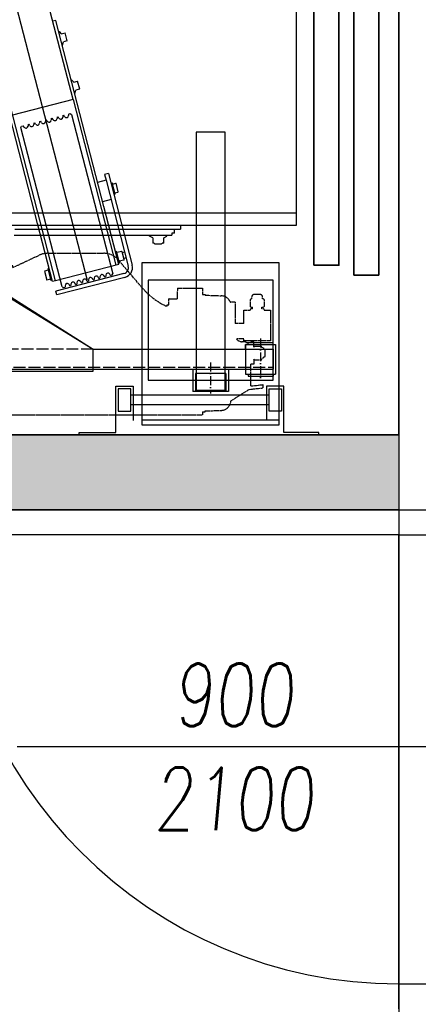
# Model space of a CAD drawing. Header units: millimetres. Extents: x 247761 to 294611, y 172579 to 236863.
# Tile 185 of 256: x 265901 to 266700, y 182389 to 184362. Entities that reach past the tile are written whole.
import ezdxf

# ---------------------------------------------------------------- set-up
doc = ezdxf.new("R2010")
doc.units = ezdxf.units.MM
doc.linetypes.add('ACAD_ISO02W100', pattern=[15, 12, -3])
doc.linetypes.add('ACAD_ISO10W100', pattern=[18.5, 12, -3, 0.5, -3])
for name, color, linetype in [('CONT_25', 1, 'Continuous'), ('DASH_25', 1, 'ACAD_ISO02W100'), ('DASHD_25', 1, 'ACAD_ISO10W100'), ('KOTY 50', 7, 'Continuous'), ('KOTY-DVERE', 8, 'Continuous'), ('NOVA', 240, 'Continuous'), ('NOVÁ TENKÁ', 240, 'Continuous'), ('SRAFA_NOVA', 10, 'Continuous'), ('ŽB', 3, 'Continuous')]:
    doc.layers.add(name, color=color, linetype=linetype)
doc.layers.add('PLOCHY_MISTNOSTI', color=180, linetype='Continuous', plot=False)
doc.styles.add('CS-ROMANS', font='romans.shx', dxfattribs={"width": 0.75, "oblique": 5})
doc.dimstyles.new('A_KÓTA_50', dxfattribs={"dimtxt": 110, "dimasz": 2, "dimexe": 100, "dimexo": 1500, "dimgap": 40, "dimtad": 1, "dimrnd": 1, "dimdsep": 46, "dimtxsty": 'CS-ROMANS', "dimblk": 'KOT_CARA20', "dimcen": 45, "dimse1": 1, "dimse2": 1, "dimclrd": 256, "dimclre": 256, "dimclrt": 256, "dimadec": 0, "dimazin": 0, "dimtfac": 1, "dimtix": 1, "dimtmove": 2, "dimatfit": 3, "dimldrblk": 'OBLIQUE', "dimfxl": 0, "dimtolj": 1, "dimarcsym": 0})

# ---------------------------------------------------------------- blocks, each defined once
blk = doc.blocks.new('KOT_CARA20')
for p, q in [((0, 20), (0, -20)), ((0, 0), (14.14, 14.14)), ((0, 0), (-14.14, -14.14))]:
    blk.add_line(p, q)
blk = doc.blocks.new('*D144')
at = {"layer": 'Defpoints', "color": 0, "ltscale": 5, "transparency": 16777216}
for p in [(264885.5, 183055.3), (266660.5, 182197.8), (266660.5, 182029.5)]:
    blk.add_point(p, dxfattribs=at)
at = {"layer": 'KOTY 50', "lineweight": -2, "ltscale": 5, "transparency": 16777216}
blk.add_line((264887.5, 182029.5), (266658.5, 182029.5), dxfattribs=at)
at = {"layer": 'KOTY 50', "lineweight": -2, "ltscale": 5, "transparency": 16777216, "xscale": 2, "yscale": 2, "zscale": 2, "rotation": 180}
blk.add_blockref('KOT_CARA20', (264885.5, 182029.5), dxfattribs=at)
at = {"layer": 'KOTY 50', "lineweight": -2, "ltscale": 5, "transparency": 16777216, "xscale": 2, "yscale": 2, "zscale": 2}
blk.add_blockref('KOT_CARA20', (266660.5, 182029.5), dxfattribs=at)
at = {"layer": 'KOTY 50', "ltscale": 5, "transparency": 16777216, "insert": (265773, 182124.5), "char_height": 110, "attachment_point": 5, "style": 'CS-ROMANS'}
blk.add_mtext('\\A1;1775', dxfattribs=at)
blk = doc.blocks.new('_OBLIQUE')
at = {"color": 0, "linetype": 'ByBlock', "ltscale": 15}
blk.add_line((-0.5, -0.5), (0.5, 0.5), dxfattribs=at)
blk = doc.blocks.new('T-0001231216_TravellingCableSupport_769652_0')
at = {"layer": 'CONT_25', "ltscale": 15}
for p, q in [((-4, 110), (-4, -110)), ((-4, 110), (0, 110)), ((0, 110), (0, -110)), ((-4, 75), (-180, 75)), ((-180, 75), (-180, -325)), ((-136, 75), (-176, 75)), ((-4, -110), (-136, -325)), ((0, -110), (-136, -325)), ((0, -110), (-4, -110)), ((-180, -325), (-136, -325)), ((-176, -325), (-176, -685)), ((-136, -325), (-136, -685)), ((-176, -630), (-186, -630)), ((-136, -630), (-126.7, -630)), ((-136, -685), (-176, -685))]:
    blk.add_line(p, q, dxfattribs=at)
at = {"layer": 'CONT_25', "ltscale": 2}
for p, q in [((-176, 75), (-176, -325)), ((-176, -524.3), (-221, -524.3)), ((-221, -595.8), (-221, -524.3)), ((-185, -529.8), (-221, -529.8)), ((-185, -590.2), (-185, -529.8)), ((-185, -590.2), (-221, -590.2)), ((-176, -595.8), (-221, -595.8))]:
    blk.add_line(p, q, dxfattribs=at)
at = {"layer": 'CONT_25', "ltscale": 1.5}
for p, q in [((-126.5, -630), (-186.2, -630)), ((-186.2, -630), (-186.2, -690)), ((-176.2, -630), (-186.2, -630)), ((-136.5, -630), (-126.5, -630)), ((-136, -630), (-126.6, -630)), ((-126.5, -630), (-126.5, -690)), ((-186.2, -635), (-190.2, -635)), ((-190.2, -635), (-190.2, -685)), ((-126.5, -635), (-122.5, -635)), ((-122.5, -635), (-122.5, -685)), ((-186.2, -685), (-190.2, -685)), ((-126.5, -690), (-186.2, -690)), ((-126.5, -685), (-122.5, -685))]:
    blk.add_line(p, q, dxfattribs=at)
at = {"layer": 'DASH_25', "ltscale": 2}
for p, q in [((-172, 75), (-172, -685)), ((-136, -325), (-136, 75))]:
    blk.add_line(p, q, dxfattribs=at)
at = {"layer": 'DASHD_25', "ltscale": 1.5}
for p, q in [((-162.7, -560), (-225.3, -560)), ((-114.8, -660), (-199.4, -660))]:
    blk.add_line(p, q, dxfattribs=at)
blk = doc.blocks.new('MX20_Planview')
at = {"layer": 'DASH_25', "ltscale": 0.25}
for p, q in [((58.2, 667), (58.2, 679.8)), ((58.2, 679.8), (119.2, 679.8)), ((119.2, 679.8), (119.2, 626.8)), ((26.9, 659.9), (26.9, 646.7)), ((35.4, 664.1), (31.1, 664.1)), ((36.6, 667), (50.9, 667)), ((55.2, 662.7), (52.1, 662.7)), ((56.4, 667), (58.2, 667)), ((130.1, 660.7), (132, 661.7)), ((130.1, 648), (130.1, 660.7)), ((132, 661.7), (133.6, 665.7)), ((133.6, 665.7), (136, 665.7)), ((136, 667.7), (137.2, 668.9)), ((136, 665.7), (136, 667.7)), ((137.2, 668.9), (150.8, 668.9)), ((150.8, 668.9), (152, 667.7)), ((152, 667.7), (152, 665.7)), ((152, 665.7), (153.6, 665.7)), ((153.6, 665.7), (156, 661.7)), ((156, 661.7), (157.9, 660.7)), ((157.9, 660.7), (157.9, 648)), ((207.3, 664.7), (213.8, 664.8)), ((209.9, 640.9), (207.3, 664.7)), ((216.8, 637.3), (213.8, 664.8)), ((35.4, 642.5), (31.1, 642.5)), ((36.6, 639.5), (50.9, 639.5)), ((55.2, 643.9), (52.1, 643.9)), ((56.4, 639.5), (58.2, 639.5)), ((58.2, 626.8), (58.2, 639.5)), ((122, 646.9), (121.5, 646.4)), ((121.5, 646.4), (121.5, 641.4)), ((121.5, 641.4), (122, 640.9)), ((132, 646.9), (122, 646.9)), ((122, 640.9), (122.6, 640.9)), ((122.6, 630.9), (122.6, 640.9)), ((122.6, 640.9), (122.6, 640.9)), ((132, 646.9), (130.1, 648)), ((157.9, 648), (156, 646.9)), ((156, 646.9), (166, 646.9)), ((166, 646.9), (166.5, 646.4)), ((166.5, 641.4), (166, 640.9)), ((209.9, 640.9), (166, 640.9)), ((166.5, 646.4), (166.5, 641.4)), ((240, 600.6), (216.8, 637.3)), ((85, 626.8), (58.2, 626.8)), ((85, 626.8), (85, 608.9)), ((115.7, 626.8), (115.7, 611.8)), ((119.2, 626.8), (115.7, 626.8)), ((121.4, 630.9), (121.2, 622.6)), ((121.4, 630.9), (122.6, 630.9)), ((122.6, 630.9), (122.6, 630.9)), ((42, 608.9), (85, 608.9)), ((42, 608.9), (42, 601.2)), ((28, 548.9), (29.1, 581.3)), ((260, 548.9), (258.9, 581.3)), ((260, 548.9), (258.9, 581.3)), ((14.2, 543.5), (26.5, 543.5)), ((14.2, 493.5), (14.2, 543.5)), ((26.5, 548.9), (28, 548.9)), ((26.5, 543.5), (26.5, 548.9)), ((261.5, 548.9), (260, 548.9)), ((261.5, 548.9), (260, 548.9)), ((261.5, 543.5), (261.5, 548.9)), ((261.5, 543.5), (268, 543.5)), ((268, -543.5), (268, 543.5)), ((14.2, 493.5), (35.1, 492.9)), ((35.1, 476.7), (35.1, 492.9)), ((47.1, 476.2), (35.6, 476.2)), ((47.1, 473.2), (47.1, 476.2)), ((50, 473.2), (47.1, 473.2)), ((50, 473.2), (50, 471.2)), ((13.8, 423.4), (-37.7, 379.5)), ((-55.9, 233.6), (-55.9, 346)), ((-27.6, 164), (-52.2, 216.7)), ((-30.5, 163.5), (-30.5, 151.5)), ((-27.6, 164), (-30, 164)), ((-22.5, 161.5), (-22.5, 161.5)), ((-30, 151), (-22.5, 151)), ((-22.5, 153.5), (-22.5, 153.5)), ((-22.5, 151), (-22.5, 149)), ((-22.5, 149), (-21.8, 149)), ((-20.9, 99.7), (-20.9, 140.8)), ((-20.9, 101.7), (-20.9, 99.7)), ((-10.9, 89.7), (0, 89.7)), ((0, -89.7), (0, 89.7)), ((-10.9, -89.7), (0, -89.7)), ((-20.9, -101.7), (-20.9, -99.7)), ((-20.9, -99.7), (-20.9, -140.8)), ((-30.5, -163.5), (-30.5, -151.5)), ((-30, -151), (-22.5, -151)), ((-22.5, -149), (-21.8, -149)), ((-22.5, -151), (-22.5, -149)), ((-27.6, -164), (-52.2, -216.7)), ((-27.6, -164), (-30, -164)), ((-55.9, -233.6), (-55.9, -346)), ((13.8, -423.4), (-37.7, -379.5)), ((47, -473.2), (50, -473.2)), ((47, -473.2), (47, -476.2)), ((50, -473.2), (50, -471.2)), ((14.2, -493.5), (35, -492.9)), ((35, -492.9), (35, -476.7)), ((35.5, -476.2), (47, -476.2)), ((14.2, -543.5), (14.2, -493.5)), ((14.2, -543.5), (26.5, -543.5)), ((26.5, -543.5), (26.5, -548.9)), ((26.5, -548.9), (28, -548.9)), ((28, -548.9), (29.1, -581.3)), ((260, -548.9), (258.9, -581.3)), ((260, -548.9), (258.9, -581.3)), ((261.5, -548.9), (260, -548.9)), ((261.5, -548.9), (260, -548.9)), ((261.5, -543.5), (261.5, -548.9)), ((261.5, -543.5), (268, -543.5)), ((42, -608.9), (42, -601.2)), ((42, -608.9), (85, -608.9)), ((85, -613.1), (85, -608.9)), ((85, -626.8), (85, -608.9)), ((236, -627.9), (236, -604.8)), ((238, -601.9), (238, -601.9)), ((245.1, -599.6), (238.1, -601.9)), ((58.2, -626.8), (58.2, -639.5)), ((85, -626.8), (58.2, -626.8)), ((121.3, -626.8), (119.2, -626.8)), ((119.2, -679.8), (119.2, -626.8)), ((121.4, -630.9), (121.3, -626.8)), ((122.6, -630.9), (121.4, -630.9)), ((122.6, -630.9), (122.6, -640.9)), ((224, -625.9), (217.4, -636.3)), ((236, -627.9), (226, -627.9)), ((236, -627.9), (226, -627.9)), ((26.9, -646.7), (26.9, -659.9)), ((35.4, -642.5), (31.1, -642.5)), ((36.6, -639.5), (50.9, -639.5)), ((55.2, -643.9), (52.1, -643.9)), ((56.4, -639.5), (58.2, -639.5)), ((121.5, -641.4), (122, -640.9)), ((121.5, -646.4), (121.5, -641.4)), ((122, -646.9), (121.5, -646.4)), ((122.6, -640.9), (122, -640.9)), ((132, -646.9), (122, -646.9)), ((132, -646.9), (130.1, -648)), ((132, -646.9), (130.1, -648)), ((132, -646.9), (130.1, -648)), ((132, -646.9), (130.1, -648)), ((132, -646.9), (130.1, -648)), ((132, -646.9), (130.1, -648)), ((132, -646.9), (130.1, -648)), ((130.1, -648), (130.1, -660.7)), ((130.1, -648), (130.1, -660.7)), ((130.1, -648), (130.1, -660.7)), ((130.1, -648), (130.1, -660.7)), ((130.1, -648), (130.1, -660.7)), ((130.1, -648), (130.1, -660.7)), ((130.1, -648), (130.1, -660.7)), ((157.9, -648), (156, -646.9)), ((156, -646.9), (165.6, -646.9)), ((157.9, -648), (156, -646.9)), ((157.9, -648), (156, -646.9)), ((157.9, -648), (156, -646.9)), ((157.9, -648), (156, -646.9)), ((157.9, -660.7), (157.9, -648)), ((157.9, -660.7), (157.9, -648)), ((157.9, -660.7), (157.9, -648)), ((157.9, -660.7), (157.9, -648)), ((157.9, -660.7), (157.9, -648)), ((166.5, -641.4), (166, -640.9)), ((209, -640.9), (166, -640.9)), ((166, -646.9), (166.5, -646.4)), ((166.5, -646.4), (166.5, -641.4)), ((35.4, -664.1), (31.1, -664.1)), ((36.6, -667), (50.9, -667)), ((55.2, -662.7), (52.1, -662.7)), ((56.4, -667), (58.2, -667)), ((58.2, -667), (58.2, -679.8)), ((130.1, -660.7), (132, -661.7)), ((130.1, -660.7), (132, -661.7)), ((130.1, -660.7), (132, -661.7)), ((130.1, -660.7), (132, -661.7)), ((130.1, -660.7), (132, -661.7)), ((130.1, -660.7), (132, -661.7)), ((130.1, -660.7), (132, -661.7)), ((132, -661.7), (133.6, -665.7)), ((132, -661.7), (133.6, -665.7)), ((132, -661.7), (133.6, -665.7)), ((132, -661.7), (133.6, -665.7)), ((132, -661.7), (133.6, -665.7)), ((132, -661.7), (133.6, -665.7)), ((132, -661.7), (133.6, -665.7)), ((133.6, -665.7), (136, -665.7)), ((133.6, -665.7), (136, -665.7)), ((133.6, -665.7), (136, -665.7)), ((133.6, -665.7), (136, -665.7)), ((133.6, -665.7), (136, -665.7)), ((133.6, -665.7), (136, -665.7)), ((133.6, -665.7), (136, -665.7)), ((136, -665.7), (136, -667.7)), ((136, -665.7), (136, -667.7)), ((136, -665.7), (136, -667.7)), ((136, -665.7), (136, -667.7)), ((136, -665.7), (136, -667.7)), ((136, -665.7), (136, -667.7)), ((136, -667.7), (137.2, -668.9)), ((136, -667.7), (137.2, -668.9)), ((136, -667.7), (137.2, -668.9)), ((136, -667.7), (137.2, -668.9)), ((136, -667.7), (137.2, -668.9)), ((136, -667.7), (137.2, -668.9)), ((137.2, -668.9), (150.8, -668.9)), ((137.2, -668.9), (150.8, -668.9)), ((137.2, -668.9), (150.8, -668.9)), ((137.2, -668.9), (150.8, -668.9)), ((137.2, -668.9), (150.8, -668.9)), ((137.2, -668.9), (139.4, -668.9)), ((150.8, -668.9), (152, -667.7)), ((150.8, -668.9), (152, -667.7)), ((150.8, -668.9), (152, -667.7)), ((150.8, -668.9), (152, -667.7)), ((150.8, -668.9), (152, -667.7)), ((152, -665.7), (153.6, -665.7)), ((152, -667.7), (152, -665.7)), ((152, -667.7), (152, -665.7)), ((152, -667.7), (152, -665.7)), ((152, -667.7), (152, -665.7)), ((152, -667.7), (152, -665.7)), ((152, -665.7), (153.6, -665.7)), ((152, -665.7), (153.6, -665.7)), ((152, -665.7), (153.6, -665.7)), ((152, -665.7), (153.6, -665.7)), ((153.6, -665.7), (156, -661.7)), ((153.6, -665.7), (156, -661.7)), ((153.6, -665.7), (156, -661.7)), ((153.6, -665.7), (156, -661.7)), ((153.6, -665.7), (156, -661.7)), ((156, -661.7), (157.9, -660.7)), ((156, -661.7), (157.9, -660.7)), ((156, -661.7), (157.9, -660.7)), ((156, -661.7), (157.9, -660.7)), ((156, -661.7), (157.9, -660.7)), ((58.2, -679.8), (119.2, -679.8))]:
    blk.add_line(p, q, dxfattribs=at)
for centre, radius, start, end in [((31.1, 659.9), 4.2, 90, 180), ((40.6, 663.6), 5.25, 139.1176, 174.8153), ((46.9, 663.6), 5.25, 349.8415, 40.8824), ((60.3, 663.6), 5.25, 139.1176, 190.1585), ((31.1, 646.7), 4.2, 180, 270), ((40.6, 643), 5.25, 185.1847, 220.8824), ((46.9, 643), 5.25, 319.1176, 10.1585), ((60.3, 643), 5.25, 169.8415, 220.8824), ((107.2, 622.9), 14, 307.3916, 360), ((49.1, 580.6), 20, 117.1987, 178), ((39, 601.2), 3, 288.0343, 360), ((238.9, 580.6), 20, 2, 86.8412), ((35.6, 476.7), 0.5, 180, 270), ((-77.4, 530.1), 140.3, 310.542, 335.2076), ((-15.9, 346), 40, 122.8982, 180), ((-15.9, 233.6), 40, 180, 205), ((-30, 163.5), 0.5, 90, 180), ((-30, 151.5), 0.5, 180, 270), ((-60.9, 140.8), 40, 0, 11.8522), ((-10.9, 99.7), 10, 180, 270), ((-10.9, -99.7), 10, 90, 180), ((-30, -151.5), 0.5, 90, 180), ((-60.9, -140.8), 40, 348.1478, 0), ((-30, -163.5), 0.5, 180, 270), ((-15.9, -233.6), 40, 155, 180), ((-15.9, -346), 40, 180, 237.1018), ((-77.4, -530.1), 140.3, 24.7924, 49.458), ((35.5, -476.7), 0.5, 90, 180), ((49.1, -580.6), 20, 182, 242.8013), ((238.9, -580.6), 20, 288.0343, 358), ((238.9, -580.6), 20, 288.0343, 358), ((39, -601.2), 3, 360, 71.9657), ((239, -604.8), 3, 108.0343, 180), ((226, -625.9), 2, 179.4199, 270), ((31.1, -646.7), 4.2, 90, 180), ((40.6, -643), 5.25, 139.1176, 174.8153), ((46.9, -643), 5.25, 349.8415, 40.8824), ((60.3, -643), 5.25, 139.1176, 190.1585), ((209, -630.9), 10, 270, 327.6863), ((31.1, -659.9), 4.2, 180, 270), ((40.6, -663.6), 5.25, 185.1847, 220.8824), ((46.9, -663.6), 5.25, 319.1176, 10.1585), ((60.3, -663.6), 5.25, 169.8415, 220.8824)]:
    blk.add_arc(centre, radius, start, end, dxfattribs=at)
blk = doc.blocks.new('ev výtah')
at = {"layer": 'NOVÁ TENKÁ'}
for p, q in [((28910.4, 12972.4), (28910.4, 11297.4)), ((28935.4, 12947.4), (28935.4, 11297.4)), ((28799.9, 11715.8), (31220.7, 12344.1)), ((28799.1, 11779.9), (30859.1, 12314)), ((29162.4, 11745), (31222.4, 12279.1)), ((28913.7, 11816), (29286.5, 11912.3)), ((28890.4, 11862.8), (28890.4, 11547.4)), ((28902.4, 11861.9), (28902.4, 11529.4)), ((29162.4, 11745), (29131.2, 11866)), ((28787.1, 11766.5), (29106.5, 11849.3)), ((29106.5, 11849.3), (29109, 11847.9)), ((29107.3, 11843.2), (29109.8, 11844.6)), ((29109, 11847.9), (29109.8, 11844.6)), ((29112.3, 11835.1), (29109.3, 11835.1)), ((29110.3, 11831.6), (29112.8, 11833)), ((29112.3, 11835.1), (29112.8, 11833)), ((29115.3, 11823.5), (29112.4, 11823.5)), ((29113.3, 11819.9), (29115.8, 11821.4)), ((29115.3, 11823.5), (29115.8, 11821.4)), ((28797.6, 11786), (28913.7, 11816)), ((28818.7, 11802.3), (28800.3, 11797.5)), ((28820.7, 11794.5), (28818.7, 11802.3)), ((29118.3, 11811.9), (29115.4, 11811.9)), ((29116.3, 11808.3), (29118.8, 11809.8)), ((29118.3, 11811.9), (29118.8, 11809.8)), ((29121.3, 11800.3), (29118.4, 11800.3)), ((29119.3, 11796.7), (29121.8, 11798.2)), ((29121.3, 11800.3), (29121.8, 11798.2)), ((28770.8, 11777.5), (28778.6, 11779.5)), ((28813.9, 11643), (28778.6, 11779.5)), ((28799.1, 11780.2), (28797.6, 11786)), ((28831.9, 11653.4), (28799.1, 11780.2)), ((28823.1, 11795.2), (28799.8, 11789.2)), ((28800.5, 11786.7), (28799.8, 11789.2)), ((28802.3, 11789.8), (28800.3, 11797.5)), ((28823.7, 11792.7), (28823.1, 11795.2)), ((28948, 11683.4), (29320.8, 11779.7)), ((29124.3, 11788.7), (29121.4, 11788.7)), ((29122.3, 11785.1), (29124.8, 11786.5)), ((29124.3, 11788.7), (29124.8, 11786.5)), ((29320.8, 11779.7), (29319.3, 11785.5)), ((28806.1, 11641), (28770.8, 11777.5)), ((28787.1, 11766.5), (28785.6, 11764)), ((28785.6, 11764), (28786.5, 11760.8)), ((28789.4, 11760.8), (28786.5, 11760.8)), ((29127.3, 11777), (29124.4, 11777.1)), ((29125.3, 11773.5), (29127.9, 11774.9)), ((29127.3, 11777), (29127.9, 11774.9)), ((29130.3, 11765.4), (29127.4, 11765.4)), ((29128.3, 11761.9), (29130.9, 11763.3)), ((29130.3, 11765.4), (29130.9, 11763.3)), ((29271.4, 11766.9), (29271.6, 11766.1)), ((29271.6, 11766.1), (29277.7, 11764.4)), ((29279.7, 11756.7), (29277.7, 11764.4)), ((29279.7, 11756.7), (29296.2, 11761)), ((29298.7, 11773.1), (29294.2, 11768.7)), ((29294.2, 11768.7), (29296.2, 11761)), ((29298.5, 11773.9), (29298.7, 11773.1)), ((28788.9, 11751.3), (28791.5, 11752.7)), ((28788.9, 11751.3), (28789.5, 11749.2)), ((28792.4, 11749.2), (28789.5, 11749.2)), ((28792, 11739.7), (28794.5, 11741.1)), ((28792, 11739.7), (28792.5, 11737.6)), ((29132.7, 11748.1), (28813.3, 11665.3)), ((29162.4, 11745), (28830.3, 11659.1)), ((29133.3, 11753.8), (29130.4, 11753.8)), ((29134.2, 11750.6), (29132.7, 11748.1)), ((29133.3, 11753.8), (29134.2, 11750.6)), ((29174.6, 11741.9), (29174.8, 11741.1)), ((29174.8, 11741.1), (29180.9, 11739.4)), ((29182.9, 11731.7), (29180.9, 11739.4)), ((29201.9, 11748.1), (29197.4, 11743.7)), ((29197.4, 11743.7), (29199.4, 11735.9)), ((29201.7, 11748.9), (29201.9, 11748.1)), ((28795.4, 11737.6), (28792.5, 11737.6)), ((28795, 11728.1), (28797.5, 11729.5)), ((28795, 11728.1), (28795.5, 11726)), ((28798.4, 11725.9), (28795.5, 11726)), ((29182.9, 11731.7), (29199.4, 11735.9)), ((28798, 11716.5), (28800.5, 11717.9)), ((28798, 11716.5), (28798.5, 11714.3)), ((28801.4, 11714.3), (28798.5, 11714.3)), ((28801, 11704.8), (28803.5, 11706.3)), ((28801, 11704.8), (28801.5, 11702.7)), ((28804.4, 11702.7), (28801.5, 11702.7)), ((28804, 11693.2), (28806.5, 11694.7)), ((28804, 11693.2), (28804.5, 11691.1)), ((28807.5, 11691.1), (28804.5, 11691.1)), ((28807, 11681.6), (28809.5, 11683.1)), ((28807, 11681.6), (28807.6, 11679.5)), ((28810.5, 11679.5), (28807.6, 11679.5)), ((28831.8, 11653.3), (28948, 11683.4)), ((28962.1, 11668.9), (28957.7, 11685.9)), ((29000.8, 11678.9), (28996.4, 11695.9)), ((29012.4, 11681.9), (29000.8, 11678.9)), ((29014.4, 11674.2), (29012.4, 11681.9)), ((28810, 11670), (28812.5, 11671.4)), ((28810, 11670), (28810.9, 11666.8)), ((28810.9, 11666.8), (28813.3, 11665.3)), ((29000.8, 11678.9), (28828.5, 11634.4)), ((29014.4, 11674.2), (28830.5, 11626.6)), ((28858, 11660.1), (28858.6, 11657.7)), ((28971.8, 11663.2), (28972.5, 11660.8)), ((28972.5, 11660.8), (28995.7, 11666.8)), ((28975.4, 11661.5), (28977, 11655)), ((28992.8, 11666), (28994.5, 11659.5)), ((28994.5, 11659.5), (28994.7, 11658.8)), ((28995.1, 11669.2), (28995.7, 11666.8)), ((28834.7, 11654.1), (28835.4, 11651.7)), ((28835.4, 11651.7), (28858.6, 11657.7)), ((28840.6, 11643.4), (28838.3, 11652.4)), ((28841.7, 11642.7), (28857.4, 11646.8)), ((28844.9, 11638.6), (28843.7, 11643.3)), ((28856.6, 11641.7), (28855.4, 11646.3)), ((28858, 11647.9), (28855.7, 11656.9)), ((28977.2, 11654.3), (28977, 11655)), ((28977.2, 11654.3), (28994.7, 11658.8)), ((28874.1, 11582.4), (28873.4, 11581.3)), ((28873.4, 11581.3), (28873.4, 11567.5)), ((28874.4, 11582.4), (28874.1, 11582.4)), ((28885.1, 11585.4), (28874.4, 11585.4)), ((28874.4, 11582.4), (28874.4, 11585.4)), ((28885.1, 11585.4), (28888.7, 11591.7)), ((28888.7, 11591.7), (28890.4, 11591.7)), ((28874.1, 11566.4), (28873.4, 11567.5)), ((28874.4, 11566.4), (28874.1, 11566.4)), ((28874.4, 11563.4), (28874.4, 11566.4)), ((28874.4, 11563.4), (28885.1, 11563.4)), ((28885.1, 11563.4), (28888.7, 11557.2)), ((28888.7, 11557.2), (28890.4, 11557.2)), ((28894.4, 11547.4), (28890.4, 11547.4)), ((28894.4, 11541.9), (28894.4, 11547.4)), ((28894.4, 11541.9), (28902.4, 11541.9)), ((28910.4, 11529.4), (28902.4, 11529.4))]:
    blk.add_line(p, q, dxfattribs=at)
at = {"layer": 'NOVÁ TENKÁ', "ltscale": 0.25}
for p, q in [((28490.4, 11732.4), (28495.4, 11732.4)), ((28495.4, 11732.4), (28495.4, 11659.4)), ((28495.4, 11659.4), (28588.4, 11659.4)), ((28582.9, 11654.4), (28537.9, 11654.4)), ((28537.9, 11654.4), (28537.9, 11629.4)), ((28582.9, 11629.4), (28582.9, 11654.4)), ((28588.4, 11659.4), (28588.4, 11624.4)), ((28588.4, 11624.4), (28519.4, 11624.4)), ((28537.9, 11629.4), (28582.9, 11629.4)), ((28550.9, 11352.4), (28550.9, 11629.4)), ((28569.9, 11352.4), (28569.9, 11629.4)), ((28588.4, 11357.4), (28519.4, 11357.4)), ((28537.9, 11327.4), (28537.9, 11352.4)), ((28537.9, 11352.4), (28582.9, 11352.4)), ((28582.9, 11352.4), (28582.9, 11327.4)), ((28588.4, 11322.4), (28588.4, 11357.4)), ((28582.9, 11327.4), (28537.9, 11327.4)), ((28495.4, 11252.4), (28495.4, 11322.4)), ((28495.4, 11322.4), (28588.4, 11322.4)), ((28490.4, 11252.4), (28495.4, 11252.4))]:
    blk.add_line(p, q, dxfattribs=at)
at = {"layer": 'NOVÁ TENKÁ', "lineweight": 35}
for p, q in [((28810.4, 11132.4), (28810.4, 11182.4)), ((28810.4, 11182.4), (31310.4, 11182.4)), ((31310.4, 11132.4), (28810.4, 11132.4))]:
    blk.add_line(p, q, dxfattribs=at)
at = {"layer": 'NOVÁ TENKÁ'}
for points in [[(28835.4, 11606.9), (28510.4, 11606.9), (28510.4, 11331.9), (28835.4, 11331.9)], [(28800.4, 11594.4), (28600.4, 11594.4), (28600.4, 11344.4), (28800.4, 11344.4)], [(28613.4, 11440.4), (28613.4, 11498.4), (28580.4, 11498.4), (28580.4, 11440.4)], [(29096.9, 11440.4), (29096.9, 11498.4), (28580.4, 11498.4), (28580.4, 11440.4)]]:
    blk.add_lwpolyline(points, close=True, dxfattribs=at)
for points in [[(28520.4, 11606.9), (28520.4, 11331.9)], [(28910.4, 11297.4), (29460.4, 11297.4), (29460.4, 11262.4)]]:
    blk.add_lwpolyline(points, dxfattribs=at)
at = {"layer": 'NOVÁ TENKÁ', "lineweight": 35}
blk.add_lwpolyline([(28830.4, 11262.4), (31290.4, 11262.4), (31290.4, 11212.4), (28830.4, 11212.4)], close=True, dxfattribs=at)
at = {"layer": 'NOVÁ TENKÁ'}
for centre, radius, start, end in [((29109.4, 11839.4), 4.3, 119.531, 269.531), ((29112.4, 11827.8), 4.3, 119.531, 269.531), ((29115.4, 11816.2), 4.3, 119.531, 269.531), ((29118.4, 11804.6), 4.3, 119.531, 269.531), ((29121.4, 11793), 4.3, 119.531, 269.531), ((29124.4, 11781.4), 4.3, 119.531, 269.531), ((28789.4, 11756.5), 4.3, 299.531, 89.531), ((29127.4, 11769.7), 4.3, 119.531, 269.531), ((29130.5, 11758.1), 4.3, 119.531, 269.531), ((28792.4, 11744.9), 4.3, 299.531, 89.531), ((28795.4, 11733.3), 4.3, 299.531, 89.531), ((28798.4, 11721.6), 4.3, 299.531, 89.531), ((28801.4, 11710), 4.3, 299.531, 89.531), ((28804.4, 11698.4), 4.3, 299.531, 89.531), ((28807.4, 11686.8), 4.3, 299.531, 89.531), ((28810.4, 11675.2), 4.3, 299.531, 89.531), ((28825.5, 11646), 20, 194.4904, 284.4904), ((28825.5, 11646), 12, 194.4904, 284.4904), ((28841.5, 11643.6), 0.9, 194.4904, 284.4904), ((28857.2, 11647.7), 0.9, 284.4904, 14.4904)]:
    blk.add_arc(centre, radius, start, end, dxfattribs=at)
at = {"layer": 'NOVÁ TENKÁ', "rotation": 180}
blk.add_blockref('MX20_Planview', (28798.4, 12029.4), dxfattribs=at)
at = {"layer": 'NOVÁ TENKÁ'}
blk.add_blockref('T-0001231216_TravellingCableSupport_769652_0', (28798.4, 12029.4), dxfattribs=at)

msp = doc.modelspace()

# ---------------------------------------------------------------- hatches: boundary and pattern name
at = {"layer": 'SRAFA_NOVA'}
h = msp.add_hatch(color=253, dxfattribs=at)
h.dxf.hatch_style = 1
h.paths.add_polyline_path([(266660.567, 183530.238), (264560.567, 183530.238), (264560.567, 183380.279), (266660.567, 183380.279)])

# ---------------------------------------------------------------- linework, layer by layer
at = {"layer": 'KOTY-DVERE'}
msp.add_line((266959.998, 182905.279), (265896.024, 182905.279), dxfattribs=at)
at = {"layer": 'NOVA'}
for p, q in [((266660.517, 183530.259), (264560.517, 183530.259)), ((266660.517, 183380.279), (264560.517, 183380.28)), ((266660.468, 183330.279), (265760.468, 183330.279))]:
    msp.add_line(p, q, dxfattribs=at)
for points in [[(266660.468, 183380.279), (266860.419, 183380.279)], [(266660.468, 183330.279), (266860.419, 183330.279)], [(266660.468, 182380.279), (266660.468, 183330.279)], [(266660.468, 182430.279), (266860.419, 182430.279)], [(266660.468, 182430.279), (266860.419, 182430.279)]]:
    msp.add_lwpolyline(points, dxfattribs=at)
msp.add_arc((266660.468, 183330.279), 900, 180, 270, dxfattribs=at)
at = {"layer": 'NOVÁ TENKÁ', "ltscale": 5}
msp.add_line((266660.468, 183380.259), (266660.468, 183330.279), dxfattribs=at)
at = {"layer": 'PLOCHY_MISTNOSTI', "ltscale": 5}
for points in [[(266660.517, 181855.259), (260310.517, 181855.259), (260310.517, 187020.259), (263010.517, 187020.259), (263010.517, 183055.259), (264885.517, 183055.259), (264885.517, 183380.259), (266660.517, 183380.279), (266660.517, 182380.279), (266660.517, 182380.279), (266660.517, 181855.259)], [(264560.517, 183530.259), (266660.517, 183530.259), (266660.517, 186380.259), (264560.517, 186380.259)]]:
    msp.add_lwpolyline(points, close=True, dxfattribs=at)
at = {"layer": 'ŽB'}
for p, q in [((266660.517, 184415.259), (266660.517, 183380.267)), ((266660.517, 183530.259), (266365.517, 183530.259)), ((266660.468, 183380.259), (266860.468, 183380.259))]:
    msp.add_line(p, q, dxfattribs=at)

# ---------------------------------------------------------------- block references
at = {"layer": 'NOVÁ TENKÁ', "rotation": 90}
msp.add_blockref('ev výtah', (277752.924, 155039.82), dxfattribs=at)

# ---------------------------------------------------------------- texts
at = {"layer": 'KOTY-DVERE', "insert": (266330.32, 182905.279), "char_height": 125, "attachment_point": 5, "style": 'CS-ROMANS'}
msp.add_mtext('\\A1;900\\P2100', dxfattribs=at)

# ---------------------------------------------------------------- dimensions: what is measured, and where the dimension line sits
at = {"layer": 'KOTY 50', "ltscale": 5}
dim = msp.add_linear_dim(base=(266660.517, 182029.511), p1=(264885.517, 183055.259), p2=(266660.517, 182197.764), dimstyle='A_KÓTA_50', dxfattribs=at)
dim.commit()
dim.dimension.update_dxf_attribs({"geometry": '*D144', "text_midpoint": (265773.017, 182124.511)})

doc.saveas('drawing.dxf')
